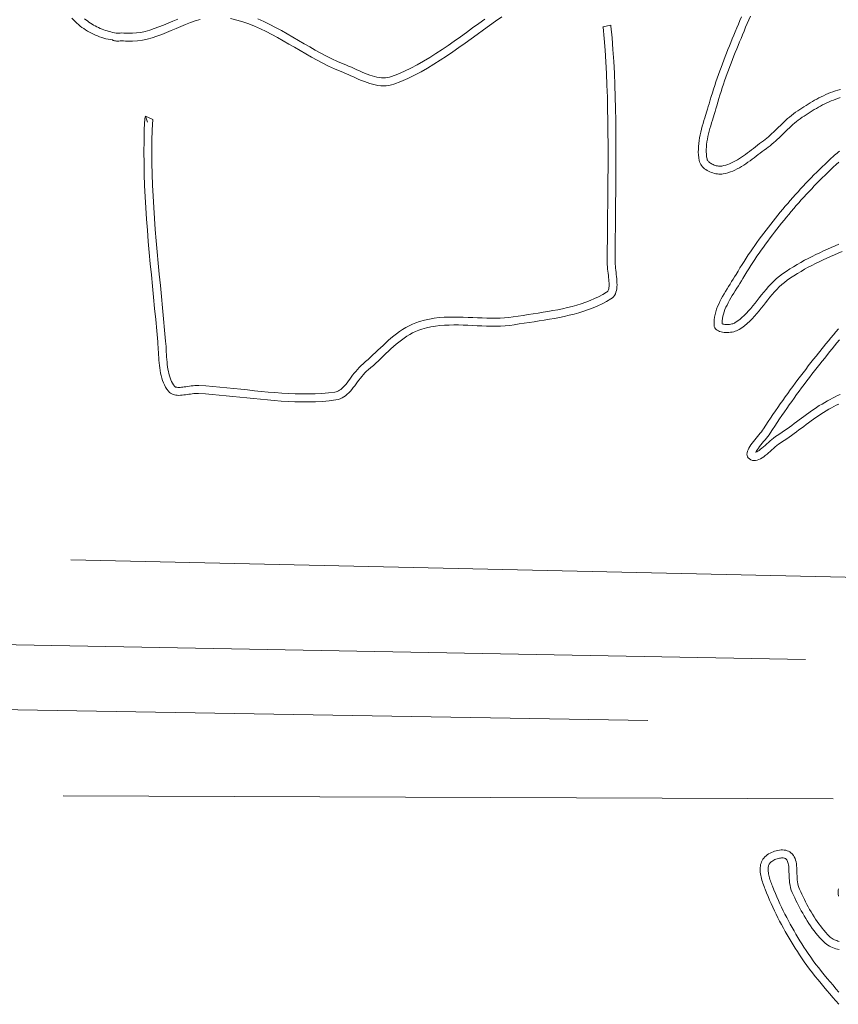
# Model space of a CAD drawing. Header units: inches. Extents: x -12 to 23, y -13.2 to 21.7.
# Tile 14 of 75: x -1.2 to 2.1, y 2.4 to 6.3. Entities that reach past the tile are written whole.
import ezdxf

# ---------------------------------------------------------------- set-up
doc = ezdxf.new("R2010")
doc.units = ezdxf.units.IN
doc.header["$MEASUREMENT"] = 0
doc.layers.get('0').update_dxf_attribs({"lineweight": 0})

msp = doc.modelspace()

# ---------------------------------------------------------------- linework, layer by layer
at = {"color": 7, "linetype": 'Continuous', "lineweight": 0}
for p, q in [((-0.9596, 4.1687), (2.8433, 4.083)), ((-3.9179, 3.8838), (1.9308, 3.7761)), ((-3.9969, 3.6272), (1.3112, 3.5359)), ((2.0394, 3.2277), (-0.9908, 3.2393))]:
    msp.add_line(p, q, dxfattribs=at)
for points in [[(-0.9564, 6.3), (-0.9487, 6.2917), (-0.9427, 6.2856), (-0.9364, 6.2797), (-0.9299, 6.274), (-0.9232, 6.2685), (-0.9163, 6.2632), (-0.9092, 6.2581), (-0.9019, 6.2533), (-0.8944, 6.2487), (-0.8868, 6.2443), (-0.8791, 6.2401), (-0.8712, 6.2363), (-0.8632, 6.2326), (-0.8551, 6.2293), (-0.8469, 6.2262), (-0.8386, 6.2233), (-0.8303, 6.2208), (-0.8219, 6.2185), (-0.8135, 6.2166), (-0.8051, 6.2149), (-0.7966, 6.2136), (-0.7939, 6.212), (-0.7909, 6.2109), (-0.7877, 6.2102), (-0.7842, 6.2097), (-0.7803, 6.2095), (-0.776, 6.2095), (-0.7711, 6.2095), (-0.7656, 6.2096), (-0.7595, 6.2097), (-0.7527, 6.2097), (-0.7451, 6.2095), (-0.7366, 6.209), (-0.7171, 6.2086), (-0.6977, 6.21), (-0.6785, 6.2129), (-0.6594, 6.2171), (-0.6404, 6.2224), (-0.6214, 6.2287), (-0.6025, 6.2357), (-0.5836, 6.2432), (-0.5648, 6.2511), (-0.546, 6.2591), (-0.5272, 6.267), (-0.5084, 6.2746), (-0.4896, 6.2818), (-0.4707, 6.2883), (-0.4518, 6.2939)], [(-0.5391, 6.2959), (-0.5582, 6.2879), (-0.5769, 6.2799), (-0.5954, 6.2722), (-0.6137, 6.2649), (-0.6317, 6.2582), (-0.6495, 6.2523), (-0.667, 6.2474), (-0.6842, 6.2436), (-0.7012, 6.2411), (-0.7179, 6.2399), (-0.7354, 6.2402), (-0.7438, 6.2407), (-0.7522, 6.2409), (-0.7596, 6.241), (-0.7661, 6.2409), (-0.7716, 6.2408), (-0.7761, 6.2407), (-0.7794, 6.2408), (-0.7813, 6.2409), (-0.7884, 6.242), (-0.7956, 6.2434), (-0.8026, 6.245), (-0.8097, 6.2469), (-0.8167, 6.2489), (-0.8237, 6.2511), (-0.8306, 6.2536), (-0.8374, 6.2562), (-0.8442, 6.2591), (-0.8509, 6.2621), (-0.8575, 6.2653), (-0.864, 6.2687), (-0.8704, 6.2723), (-0.8767, 6.2761), (-0.8829, 6.28), (-0.8889, 6.2841), (-0.8948, 6.2883), (-0.9006, 6.2928), (-0.9062, 6.2973)], [(-0.3315, 6.2977), (-0.3073, 6.292), (-0.2834, 6.285), (-0.2599, 6.2769), (-0.2368, 6.2677), (-0.2139, 6.2576), (-0.1912, 6.2467), (-0.1687, 6.2351), (-0.1464, 6.223), (-0.1242, 6.2105), (-0.1021, 6.1977), (-0.08, 6.1847), (-0.0579, 6.1718), (-0.0358, 6.1589), (-0.0135, 6.1462), (0.0088, 6.1339), (0.0313, 6.1221), (0.0541, 6.1108), (0.077, 6.1003), (0.1003, 6.0907), (0.1105, 6.0865), (0.1208, 6.0821), (0.1312, 6.0775), (0.1416, 6.0728), (0.1522, 6.068), (0.1628, 6.0633), (0.1735, 6.0586), (0.1842, 6.0541), (0.195, 6.0499), (0.2058, 6.046), (0.2165, 6.0424), (0.2273, 6.0393), (0.238, 6.0368), (0.2487, 6.0348), (0.2594, 6.0336), (0.27, 6.033), (0.2806, 6.0333), (0.291, 6.0345), (0.3014, 6.0367), (0.3116, 6.0399), (0.339, 6.0507), (0.3658, 6.0625), (0.3921, 6.0752), (0.4181, 6.0888), (0.4436, 6.1032), (0.4688, 6.1182), (0.4937, 6.1339), (0.5184, 6.1501), (0.5428, 6.1667), (0.5671, 6.1837), (0.5912, 6.2009), (0.6153, 6.2183), (0.6393, 6.2357), (0.6634, 6.2531), (0.6875, 6.2705), (0.7117, 6.2877), (0.736, 6.3045)], [(0.6693, 6.2959), (0.6451, 6.2785), (0.621, 6.261), (0.597, 6.2436), (0.573, 6.2263), (0.5491, 6.2092), (0.5251, 6.1924), (0.501, 6.1761), (0.4768, 6.1602), (0.4525, 6.1449), (0.4279, 6.1302), (0.4031, 6.1163), (0.3781, 6.1031), (0.3527, 6.0908), (0.327, 6.0795), (0.3012, 6.0694), (0.2935, 6.067), (0.286, 6.0654), (0.2783, 6.0645), (0.2703, 6.0643), (0.262, 6.0647), (0.2534, 6.0657), (0.2445, 6.0674), (0.2352, 6.0696), (0.2257, 6.0723), (0.216, 6.0755), (0.2061, 6.0791), (0.196, 6.0831), (0.1858, 6.0874), (0.1755, 6.0919), (0.165, 6.0965), (0.1545, 6.1013), (0.1439, 6.1061), (0.1332, 6.1108), (0.1225, 6.1154), (0.1122, 6.1196), (0.0895, 6.129), (0.0675, 6.139), (0.0455, 6.1499), (0.0236, 6.1614), (0.0017, 6.1735), (-0.0202, 6.186), (-0.0421, 6.1987), (-0.0642, 6.2117), (-0.0864, 6.2247), (-0.1087, 6.2376), (-0.1313, 6.2503), (-0.1541, 6.2627), (-0.1773, 6.2746), (-0.2008, 6.2859), (-0.2247, 6.2965)], [(1.6794, 6.3052), (1.6731, 6.2904), (1.6668, 6.2755), (1.6606, 6.2607), (1.6544, 6.2458), (1.6486, 6.2319), (1.6428, 6.218), (1.6371, 6.2041), (1.6315, 6.1901), (1.6258, 6.1761), (1.6203, 6.1621), (1.6148, 6.1481), (1.6093, 6.1341), (1.604, 6.12), (1.5987, 6.1059), (1.5935, 6.0917), (1.5884, 6.0776), (1.5834, 6.0634), (1.5785, 6.0491), (1.5737, 6.0349), (1.5691, 6.0206), (1.5645, 6.0062), (1.5601, 5.9918), (1.5559, 5.9774), (1.5518, 5.9629), (1.5486, 5.9519), (1.5453, 5.9409), (1.5419, 5.9298), (1.535, 5.9076), (1.5316, 5.8964), (1.5283, 5.8852), (1.525, 5.8739), (1.522, 5.8627), (1.5192, 5.8514), (1.5166, 5.8401), (1.5143, 5.8288), (1.5125, 5.8175), (1.511, 5.8063), (1.5099, 5.795), (1.5094, 5.7837), (1.5093, 5.7725), (1.5099, 5.7612), (1.5111, 5.7501), (1.513, 5.7389), (1.5144, 5.7337), (1.5164, 5.7287), (1.519, 5.7239), (1.5221, 5.7194), (1.5257, 5.715), (1.5298, 5.7109), (1.5342, 5.7071), (1.539, 5.7036), (1.5441, 5.7003), (1.5495, 5.6973), (1.555, 5.6946), (1.5608, 5.6923), (1.5666, 5.6903), (1.5726, 5.6886), (1.5785, 5.6873), (1.5845, 5.6864), (1.5903, 5.6859), (1.5961, 5.6858), (1.6017, 5.6861), (1.6071, 5.6868), (1.6167, 5.6888), (1.6261, 5.6914), (1.6354, 5.6944), (1.6445, 5.698), (1.6534, 5.7019), (1.6622, 5.7062), (1.6709, 5.7109), (1.6795, 5.7158), (1.6879, 5.7211), (1.6963, 5.7266), (1.7046, 5.7323), (1.7128, 5.7381), (1.721, 5.7441), (1.729, 5.7501), (1.7371, 5.7562), (1.7451, 5.7624), (1.7531, 5.7685), (1.7611, 5.7745), (1.7691, 5.7805), (1.7771, 5.7863), (1.7846, 5.7918), (1.792, 5.7976), (1.7992, 5.8035), (1.8063, 5.8097), (1.8132, 5.8159), (1.8201, 5.8223), (1.8269, 5.8287), (1.8337, 5.8353), (1.8405, 5.8418), (1.8472, 5.8484), (1.8539, 5.8549), (1.8607, 5.8614), (1.8675, 5.8679), (1.8744, 5.8743), (1.8813, 5.8805), (1.8884, 5.8866), (1.8956, 5.8926), (1.9029, 5.8983), (1.9105, 5.9039), (1.9181, 5.9092), (1.9259, 5.9144), (1.9338, 5.9195), (1.9417, 5.9246), (1.9496, 5.9296), (1.9576, 5.9345), (1.9657, 5.9394), (1.9738, 5.9442), (1.982, 5.9488), (1.9903, 5.9534), (1.9986, 5.9578), (2.0069, 5.962), (2.0154, 5.9661), (2.0239, 5.97), (2.0325, 5.9738), (2.0411, 5.9773), (2.0499, 5.9806), (2.0586, 5.9837), (2.0675, 5.9866)], [(2.0682, 6.0193), (2.0584, 6.0165), (2.0487, 6.0133), (2.0391, 6.01), (2.0297, 6.0064), (2.0203, 6.0026), (2.0111, 5.9986), (2.002, 5.9944), (1.9931, 5.99), (1.9842, 5.9855), (1.9754, 5.9809), (1.9667, 5.9761), (1.9582, 5.9712), (1.9497, 5.9663), (1.9413, 5.9612), (1.9331, 5.9561), (1.9249, 5.9509), (1.9168, 5.9457), (1.9088, 5.9405), (1.9006, 5.9351), (1.8923, 5.9293), (1.884, 5.9232), (1.876, 5.9169), (1.8682, 5.9105), (1.8607, 5.904), (1.8533, 5.8974), (1.8461, 5.8907), (1.8391, 5.884), (1.8322, 5.8774), (1.8254, 5.8708), (1.8186, 5.8642), (1.812, 5.8577), (1.8054, 5.8513), (1.7988, 5.8451), (1.7922, 5.839), (1.7856, 5.8331), (1.779, 5.8274), (1.7724, 5.8219), (1.7657, 5.8167), (1.7586, 5.8115), (1.7506, 5.8056), (1.7424, 5.7995), (1.7342, 5.7934), (1.7262, 5.7872), (1.7182, 5.7811), (1.7102, 5.7751), (1.7024, 5.7692), (1.6945, 5.7634), (1.6867, 5.7579), (1.6789, 5.7525), (1.6711, 5.7474), (1.6634, 5.7426), (1.6557, 5.7381), (1.648, 5.734), (1.6403, 5.7302), (1.6326, 5.7269), (1.6249, 5.7239), (1.6172, 5.7213), (1.6094, 5.7192), (1.6018, 5.7176), (1.5988, 5.7172), (1.5956, 5.7171), (1.592, 5.7171), (1.5882, 5.7175), (1.5842, 5.7181), (1.5801, 5.719), (1.5759, 5.7202), (1.5718, 5.7216), (1.5677, 5.7232), (1.5638, 5.7251), (1.5602, 5.7271), (1.5568, 5.7293), (1.5538, 5.7315), (1.5511, 5.7338), (1.5489, 5.7361), (1.5471, 5.7382), (1.5457, 5.7402), (1.5447, 5.742), (1.5441, 5.7436), (1.5436, 5.7455), (1.5421, 5.7543), (1.5411, 5.7637), (1.5406, 5.7733), (1.5406, 5.7829), (1.5411, 5.7928), (1.542, 5.8028), (1.5434, 5.8129), (1.5451, 5.8232), (1.5472, 5.8336), (1.5496, 5.8441), (1.5522, 5.8548), (1.5551, 5.8655), (1.5582, 5.8764), (1.5615, 5.8873), (1.5649, 5.8984), (1.5718, 5.9206), (1.5752, 5.9319), (1.5786, 5.9432), (1.5818, 5.9543), (1.5859, 5.9687), (1.5901, 5.9828), (1.5944, 5.9969), (1.5988, 6.011), (1.6034, 6.0251), (1.6081, 6.0391), (1.6129, 6.0531), (1.6179, 6.0671), (1.6229, 6.0811), (1.628, 6.095), (1.6332, 6.109), (1.6385, 6.1229), (1.6439, 6.1368), (1.6494, 6.1507), (1.6549, 6.1646), (1.6604, 6.1784), (1.6661, 6.1923), (1.6717, 6.2061), (1.6775, 6.22), (1.6832, 6.2338), (1.6894, 6.2486), (1.6956, 6.2634), (1.7018, 6.2782), (1.7081, 6.2929), (1.7144, 6.3076)], [(-0.6585, 5.8906), (-0.6661, 5.9139), (-0.6378, 5.9004), (-0.6396, 5.8596), (-0.6408, 5.8162), (-0.6412, 5.7727), (-0.6409, 5.7292), (-0.64, 5.6857), (-0.6385, 5.6421), (-0.6365, 5.5984), (-0.634, 5.5548), (-0.6311, 5.5111), (-0.6278, 5.4673), (-0.6243, 5.4235), (-0.6204, 5.3797), (-0.6164, 5.3359), (-0.6122, 5.292), (-0.6079, 5.2481), (-0.6036, 5.2042), (-0.5993, 5.1603), (-0.5951, 5.1163), (-0.591, 5.0723), (-0.5871, 5.0282), (-0.5863, 5.0179), (-0.5856, 5.0074), (-0.585, 4.9971), (-0.5844, 4.9867), (-0.5838, 4.9765), (-0.5832, 4.9664), (-0.5824, 4.9563), (-0.5816, 4.9465), (-0.5806, 4.9368), (-0.5794, 4.9274), (-0.578, 4.9182), (-0.5764, 4.9093), (-0.5744, 4.9007), (-0.5722, 4.8925), (-0.5696, 4.8846), (-0.5667, 4.877), (-0.5635, 4.8699), (-0.5599, 4.8631), (-0.5559, 4.8567), (-0.5518, 4.851), (-0.5506, 4.8498), (-0.5499, 4.8492), (-0.549, 4.8487), (-0.5476, 4.8481), (-0.5456, 4.8475), (-0.5429, 4.847), (-0.5394, 4.8467), (-0.5352, 4.8466), (-0.5305, 4.8468), (-0.5252, 4.8472), (-0.5196, 4.8478), (-0.5135, 4.8486), (-0.5071, 4.8495), (-0.5005, 4.8505), (-0.4936, 4.8515), (-0.4865, 4.8524), (-0.4792, 4.8532), (-0.4716, 4.8538), (-0.4639, 4.8541), (-0.4564, 4.8539), (-0.4285, 4.8523), (-0.401, 4.8502), (-0.3735, 4.8478), (-0.3462, 4.8452), (-0.3189, 4.8424), (-0.2917, 4.8395), (-0.2645, 4.8366), (-0.2375, 4.8337), (-0.2106, 4.8309), (-0.1837, 4.8283), (-0.1569, 4.826), (-0.1303, 4.824), (-0.1037, 4.8224), (-0.0772, 4.8213), (-0.0509, 4.8208), (-0.0247, 4.8208), (0.0014, 4.8215), (0.0274, 4.8229), (0.0533, 4.8252), (0.0784, 4.8282), (0.0838, 4.8293), (0.0883, 4.8308), (0.0928, 4.8328), (0.0973, 4.8355), (0.102, 4.8388), (0.1068, 4.8428), (0.1117, 4.8475), (0.1167, 4.8528), (0.1218, 4.8587), (0.127, 4.8651), (0.1323, 4.872), (0.1378, 4.8792), (0.1433, 4.8866), (0.149, 4.8943), (0.155, 4.902), (0.1612, 4.9098), (0.1678, 4.9176), (0.1748, 4.9253), (0.1823, 4.9327), (0.1897, 4.9393), (0.1999, 4.9479), (0.2095, 4.9564), (0.2191, 4.9652), (0.2288, 4.9742), (0.2385, 4.9835), (0.2484, 4.9929), (0.2583, 5.0023), (0.2684, 5.0118), (0.2786, 5.0213), (0.289, 5.0307), (0.2997, 5.04), (0.3107, 5.0491), (0.3219, 5.0578), (0.3335, 5.0663), (0.3455, 5.0744), (0.3579, 5.082), (0.3708, 5.0891), (0.3841, 5.0955), (0.3979, 5.1012), (0.4123, 5.1062), (0.4315, 5.1115), (0.4508, 5.1157), (0.47, 5.1188), (0.4893, 5.1211), (0.5085, 5.1226), (0.5276, 5.1234), (0.5466, 5.1236), (0.5656, 5.1235), (0.5844, 5.123), (0.6031, 5.1222), (0.6217, 5.1214), (0.6401, 5.1205), (0.6583, 5.1198), (0.6764, 5.1191), (0.6943, 5.1188), (0.7119, 5.1188), (0.7293, 5.1193), (0.7465, 5.1202), (0.7634, 5.1218), (0.7805, 5.1241), (0.7998, 5.1271), (0.8195, 5.1301), (0.8392, 5.133), (0.8589, 5.136), (0.8786, 5.1389), (0.8982, 5.142), (0.9177, 5.1453), (0.937, 5.1487), (0.9562, 5.1524), (0.9752, 5.1563), (0.994, 5.1606), (1.0125, 5.1653), (1.0308, 5.1704), (1.0488, 5.1759), (1.0664, 5.182), (1.0837, 5.1886), (1.1006, 5.1958), (1.1171, 5.2036), (1.1333, 5.212), (1.1483, 5.2208), (1.1507, 5.2226), (1.1521, 5.224), (1.1533, 5.2256), (1.1545, 5.2278), (1.1556, 5.2307), (1.1566, 5.2344), (1.1574, 5.239), (1.1579, 5.2443), (1.1581, 5.2503), (1.158, 5.2569), (1.1576, 5.264), (1.157, 5.2714), (1.1562, 5.2792), (1.1553, 5.2872), (1.1544, 5.2955), (1.1534, 5.3039), (1.1525, 5.3124), (1.1517, 5.321), (1.1512, 5.3296), (1.151, 5.338), (1.1511, 5.385), (1.1514, 5.4316), (1.1518, 5.4782), (1.1522, 5.5248), (1.1527, 5.5713), (1.1532, 5.6179), (1.1536, 5.6644), (1.1539, 5.7109), (1.1541, 5.7573), (1.154, 5.8037), (1.1538, 5.8501), (1.1533, 5.8964), (1.1525, 5.9427), (1.1513, 5.9889), (1.1497, 6.0351), (1.1477, 6.0812), (1.1451, 6.1273), (1.1421, 6.1733), (1.1385, 6.2192), (1.1344, 6.2634), (1.1341, 6.2651), (1.1646, 6.2718), (1.1654, 6.2682), (1.1696, 6.2219), (1.1733, 6.1755), (1.1763, 6.1292), (1.1789, 6.0828), (1.1809, 6.0363), (1.1825, 5.9899), (1.1837, 5.9434), (1.1845, 5.8969), (1.185, 5.8504), (1.1853, 5.8038), (1.1853, 5.7573), (1.1851, 5.7107), (1.1848, 5.6641), (1.1844, 5.6176), (1.1839, 5.571), (1.1835, 5.5245), (1.183, 5.4779), (1.1826, 5.4314), (1.1824, 5.3848), (1.1823, 5.3383), (1.1825, 5.3309), (1.1829, 5.3233), (1.1836, 5.3154), (1.1845, 5.3073), (1.1854, 5.2991), (1.1864, 5.2908), (1.1873, 5.2825), (1.1882, 5.2742), (1.1888, 5.266), (1.1892, 5.2579), (1.1893, 5.25), (1.1891, 5.2423), (1.1883, 5.2348), (1.1871, 5.2277), (1.1853, 5.221), (1.1829, 5.2147), (1.1797, 5.2088), (1.1758, 5.2035), (1.1711, 5.1988), (1.1654, 5.1946), (1.1484, 5.1847), (1.1311, 5.1756), (1.1134, 5.1673), (1.0954, 5.1596), (1.077, 5.1526), (1.0585, 5.1462), (1.0396, 5.1404), (1.0206, 5.1351), (1.0013, 5.1302), (0.9819, 5.1258), (0.9624, 5.1217), (0.9427, 5.118), (0.923, 5.1145), (0.9032, 5.1112), (0.8834, 5.1081), (0.8636, 5.105), (0.8438, 5.1021), (0.8241, 5.0992), (0.8045, 5.0962), (0.785, 5.0932), (0.767, 5.0908), (0.7488, 5.0891), (0.7306, 5.088), (0.7123, 5.0876), (0.694, 5.0875), (0.6756, 5.0879), (0.6571, 5.0885), (0.6387, 5.0893), (0.6202, 5.0902), (0.6018, 5.091), (0.5834, 5.0917), (0.565, 5.0922), (0.5467, 5.0924), (0.5285, 5.0921), (0.5103, 5.0914), (0.4923, 5.09), (0.4744, 5.0879), (0.4566, 5.0849), (0.439, 5.0811), (0.4215, 5.0763), (0.409, 5.072), (0.3969, 5.067), (0.3851, 5.0613), (0.3736, 5.055), (0.3624, 5.0481), (0.3515, 5.0407), (0.3408, 5.0329), (0.3303, 5.0247), (0.3199, 5.0161), (0.3097, 5.0073), (0.2997, 4.9983), (0.2897, 4.989), (0.2798, 4.9797), (0.2699, 4.9703), (0.2601, 4.9609), (0.2503, 4.9515), (0.2404, 4.9422), (0.2304, 4.9332), (0.2204, 4.9243), (0.2102, 4.9157), (0.2036, 4.9099), (0.1973, 4.9036), (0.1913, 4.897), (0.1854, 4.89), (0.1796, 4.8828), (0.1739, 4.8754), (0.1684, 4.8679), (0.1628, 4.8604), (0.1572, 4.853), (0.1515, 4.8457), (0.1458, 4.8386), (0.1399, 4.8318), (0.1339, 4.8254), (0.1276, 4.8195), (0.1211, 4.814), (0.1143, 4.8092), (0.1071, 4.805), (0.0996, 4.8016), (0.0917, 4.799), (0.0834, 4.7973), (0.0565, 4.7941), (0.0297, 4.7918), (0.0027, 4.7903), (-0.0242, 4.7895), (-0.0512, 4.7895), (-0.0782, 4.7901), (-0.1053, 4.7912), (-0.1324, 4.7928), (-0.1595, 4.7949), (-0.1866, 4.7972), (-0.2137, 4.7998), (-0.2408, 4.8026), (-0.2679, 4.8055), (-0.295, 4.8084), (-0.3222, 4.8113), (-0.3493, 4.8141), (-0.3764, 4.8167), (-0.4035, 4.8191), (-0.4306, 4.8211), (-0.4576, 4.8227), (-0.4636, 4.8228), (-0.4699, 4.8226), (-0.4762, 4.8221), (-0.4827, 4.8214), (-0.4893, 4.8205), (-0.4959, 4.8196), (-0.5026, 4.8186), (-0.5093, 4.8176), (-0.5159, 4.8168), (-0.5224, 4.8161), (-0.5288, 4.8156), (-0.5351, 4.8154), (-0.5412, 4.8155), (-0.547, 4.816), (-0.5527, 4.817), (-0.558, 4.8186), (-0.563, 4.8207), (-0.5677, 4.8234), (-0.5721, 4.8269), (-0.576, 4.8312), (-0.5818, 4.8391), (-0.587, 4.8474), (-0.5916, 4.8561), (-0.5956, 4.865), (-0.5991, 4.8742), (-0.6022, 4.8836), (-0.6048, 4.8932), (-0.607, 4.903), (-0.6088, 4.913), (-0.6104, 4.9231), (-0.6117, 4.9333), (-0.6127, 4.9436), (-0.6136, 4.9539), (-0.6143, 4.9643), (-0.615, 4.9746), (-0.6156, 4.985), (-0.6161, 4.9953), (-0.6168, 5.0055), (-0.6174, 5.0156), (-0.6182, 5.0256), (-0.6221, 5.0694), (-0.6262, 5.1133), (-0.6304, 5.1572), (-0.6347, 5.2012), (-0.639, 5.2451), (-0.6433, 5.289), (-0.6475, 5.333), (-0.6515, 5.3769), (-0.6554, 5.4209), (-0.659, 5.4649), (-0.6623, 5.5089), (-0.6652, 5.5528), (-0.6677, 5.5968), (-0.6697, 5.6408), (-0.6712, 5.6848), (-0.6721, 5.7288), (-0.6724, 5.7728), (-0.672, 5.8167), (-0.6709, 5.8607), (-0.6689, 5.9047), (-0.668, 5.9102), (-0.6661, 5.9139)], [(2.0647, 5.7766), (2.0599, 5.7726), (2.0551, 5.7686), (2.0505, 5.7645), (2.0458, 5.7604), (2.0413, 5.7563), (2.0301, 5.746), (2.019, 5.7356), (2.0079, 5.7252), (1.997, 5.7146), (1.9861, 5.704), (1.9752, 5.6933), (1.9645, 5.6825), (1.9538, 5.6717), (1.9432, 5.6607), (1.9327, 5.6497), (1.9223, 5.6387), (1.9119, 5.6275), (1.9017, 5.6163), (1.8915, 5.605), (1.8813, 5.5936), (1.8713, 5.5822), (1.8613, 5.5707), (1.8515, 5.5592), (1.8417, 5.5475), (1.832, 5.5358), (1.8224, 5.5242), (1.813, 5.5126), (1.8036, 5.5008), (1.7943, 5.489), (1.785, 5.4772), (1.7759, 5.4653), (1.7668, 5.4533), (1.7578, 5.4413), (1.7488, 5.4292), (1.74, 5.417), (1.7313, 5.4047), (1.7227, 5.3924), (1.7142, 5.38), (1.7058, 5.3676), (1.6975, 5.3551), (1.6893, 5.3425), (1.6813, 5.3298), (1.6733, 5.317), (1.6656, 5.3042), (1.6579, 5.2913), (1.6523, 5.2818), (1.6464, 5.2723), (1.6405, 5.2628), (1.6344, 5.2532), (1.6283, 5.2436), (1.6223, 5.2339), (1.6163, 5.2242), (1.6105, 5.2144), (1.6048, 5.2045), (1.5994, 5.1946), (1.5943, 5.1846), (1.5896, 5.1745), (1.5853, 5.1643), (1.5814, 5.154), (1.5781, 5.1437), (1.5754, 5.1333), (1.5733, 5.1227), (1.5719, 5.1121), (1.5713, 5.1013), (1.5714, 5.0905), (1.5722, 5.0857), (1.5739, 5.0815), (1.5764, 5.0777), (1.5796, 5.0744), (1.5836, 5.0715), (1.5881, 5.069), (1.5932, 5.067), (1.5986, 5.0653), (1.6045, 5.0641), (1.6106, 5.0633), (1.6169, 5.0628), (1.6234, 5.0627), (1.6299, 5.063), (1.6363, 5.0636), (1.6426, 5.0645), (1.6487, 5.0658), (1.6546, 5.0674), (1.6601, 5.0693), (1.6651, 5.0715), (1.6696, 5.074), (1.6809, 5.0814), (1.6916, 5.0895), (1.7019, 5.0982), (1.7117, 5.1074), (1.7212, 5.117), (1.7304, 5.127), (1.7394, 5.1372), (1.7482, 5.1477), (1.7568, 5.1584), (1.7654, 5.1692), (1.7739, 5.18), (1.7825, 5.1908), (1.7912, 5.2015), (1.8, 5.212), (1.809, 5.2223), (1.8182, 5.2323), (1.8278, 5.2419), (1.8377, 5.2511), (1.848, 5.2598), (1.8588, 5.268), (1.8722, 5.2772), (1.8858, 5.2862), (1.8996, 5.2948), (1.9136, 5.3031), (1.9277, 5.3112), (1.942, 5.3191), (1.9564, 5.3267), (1.9709, 5.3341), (1.9855, 5.3413), (2.0003, 5.3484), (2.0151, 5.3553), (2.03, 5.3621), (2.0449, 5.3688), (2.0599, 5.3754), (2.0749, 5.3819)], [(2.0626, 5.4106), (2.0474, 5.404), (2.0323, 5.3974), (2.0171, 5.3906), (2.002, 5.3837), (1.9869, 5.3767), (1.9719, 5.3694), (1.9569, 5.362), (1.942, 5.3544), (1.9271, 5.3466), (1.9124, 5.3385), (1.8978, 5.3301), (1.8833, 5.3214), (1.8689, 5.3125), (1.8548, 5.3031), (1.8405, 5.2933), (1.8285, 5.2843), (1.817, 5.2746), (1.806, 5.2644), (1.7956, 5.2539), (1.7857, 5.2432), (1.7762, 5.2323), (1.767, 5.2214), (1.7581, 5.2104), (1.7494, 5.1994), (1.7409, 5.1886), (1.7324, 5.178), (1.724, 5.1676), (1.7156, 5.1575), (1.7072, 5.1478), (1.6986, 5.1386), (1.69, 5.1298), (1.6811, 5.1216), (1.6721, 5.114), (1.6628, 5.107), (1.6534, 5.1008), (1.6513, 5.0996), (1.6487, 5.0984), (1.6453, 5.0973), (1.6414, 5.0962), (1.6371, 5.0953), (1.6325, 5.0946), (1.6277, 5.0942), (1.623, 5.094), (1.6183, 5.094), (1.6139, 5.0944), (1.6098, 5.0949), (1.6063, 5.0956), (1.6035, 5.0965), (1.6026, 5.0968), (1.6025, 5.1006), (1.603, 5.1091), (1.6042, 5.1176), (1.6059, 5.1263), (1.6081, 5.135), (1.611, 5.1438), (1.6143, 5.1527), (1.6181, 5.1617), (1.6224, 5.1708), (1.6271, 5.18), (1.6321, 5.1893), (1.6374, 5.1986), (1.643, 5.208), (1.6488, 5.2174), (1.6548, 5.227), (1.6608, 5.2365), (1.6669, 5.2461), (1.673, 5.2559), (1.679, 5.2656), (1.6848, 5.2753), (1.6924, 5.2881), (1.7, 5.3007), (1.7077, 5.3132), (1.7156, 5.3256), (1.7236, 5.3379), (1.7317, 5.3502), (1.74, 5.3625), (1.7484, 5.3746), (1.7568, 5.3867), (1.7654, 5.3988), (1.7741, 5.4107), (1.7828, 5.4226), (1.7917, 5.4345), (1.8007, 5.4463), (1.8097, 5.458), (1.8188, 5.4697), (1.828, 5.4814), (1.8373, 5.4929), (1.8467, 5.5045), (1.8561, 5.5159), (1.8656, 5.5275), (1.8753, 5.5389), (1.885, 5.5503), (1.8949, 5.5617), (1.9047, 5.5729), (1.9147, 5.5841), (1.9248, 5.5953), (1.9349, 5.6063), (1.9451, 5.6173), (1.9554, 5.6282), (1.9658, 5.6391), (1.9762, 5.6498), (1.9867, 5.6605), (1.9973, 5.6712), (2.008, 5.6817), (2.0187, 5.6922), (2.0295, 5.7026), (2.0404, 5.7129), (2.0513, 5.7231), (2.0623, 5.7332)], [(2.0606, 5.0777), (2.0506, 5.0659), (2.0407, 5.054), (2.0308, 5.042), (2.0211, 5.0299), (2.0114, 5.0178), (2.0017, 5.0057), (1.9825, 4.9815), (1.9728, 4.9694), (1.9632, 4.9573), (1.9526, 4.9442), (1.9422, 4.9309), (1.9318, 4.9177), (1.9215, 4.9043), (1.9112, 4.8909), (1.901, 4.8775), (1.8909, 4.8639), (1.8809, 4.8504), (1.871, 4.8368), (1.8611, 4.8231), (1.8513, 4.8094), (1.8415, 4.7956), (1.8318, 4.7818), (1.8222, 4.7679), (1.8127, 4.754), (1.8032, 4.74), (1.7939, 4.726), (1.7845, 4.7119), (1.7753, 4.6978), (1.7661, 4.6836), (1.7623, 4.678), (1.7579, 4.6721), (1.753, 4.666), (1.7479, 4.6597), (1.7425, 4.6533), (1.737, 4.6468), (1.7315, 4.6402), (1.7262, 4.6336), (1.721, 4.627), (1.7162, 4.6204), (1.7118, 4.6139), (1.708, 4.6076), (1.7049, 4.6013), (1.7025, 4.5953), (1.7009, 4.5895), (1.7004, 4.584), (1.701, 4.5788), (1.7028, 4.5739), (1.7059, 4.5694), (1.7104, 4.5653), (1.7162, 4.5618), (1.7222, 4.5596), (1.7283, 4.5587), (1.7344, 4.5589), (1.7407, 4.5602), (1.7471, 4.5624), (1.7535, 4.5654), (1.76, 4.5691), (1.7665, 4.5735), (1.773, 4.5784), (1.7796, 4.5836), (1.7861, 4.5892), (1.7927, 4.5949), (1.7992, 4.6007), (1.8057, 4.6065), (1.8121, 4.6122), (1.8185, 4.6176), (1.8248, 4.6227), (1.831, 4.6274), (1.8372, 4.6315), (1.8472, 4.6378), (1.8571, 4.6444), (1.8669, 4.6511), (1.8766, 4.658), (1.8862, 4.665), (1.8958, 4.672), (1.9054, 4.6791), (1.9149, 4.6863), (1.9244, 4.6934), (1.9339, 4.7006), (1.9435, 4.7077), (1.953, 4.7148), (1.9627, 4.7217), (1.9724, 4.7286), (1.9821, 4.7353), (1.992, 4.7419), (2.002, 4.7483), (2.0121, 4.7544), (2.0224, 4.7604), (2.0328, 4.766), (2.0425, 4.7711), (2.0522, 4.7762), (2.062, 4.7813)], [(2.0679, 4.8192), (2.0577, 4.8142), (2.0477, 4.8091), (2.0378, 4.8039), (2.0279, 4.7988), (2.018, 4.7936), (2.0071, 4.7876), (1.9962, 4.7813), (1.9855, 4.7748), (1.975, 4.7681), (1.9646, 4.7612), (1.9545, 4.7542), (1.9445, 4.7471), (1.9346, 4.74), (1.9249, 4.7328), (1.9152, 4.7256), (1.9056, 4.7184), (1.8961, 4.7113), (1.8866, 4.7041), (1.8772, 4.6971), (1.8678, 4.6902), (1.8584, 4.6834), (1.849, 4.6768), (1.8396, 4.6703), (1.8302, 4.6641), (1.8201, 4.6576), (1.813, 4.6529), (1.8057, 4.6474), (1.7986, 4.6417), (1.7917, 4.6358), (1.785, 4.6299), (1.7784, 4.6241), (1.772, 4.6183), (1.7657, 4.6128), (1.7597, 4.6077), (1.7539, 4.6031), (1.7485, 4.599), (1.7434, 4.5957), (1.739, 4.5931), (1.7353, 4.5914), (1.7348, 4.5912), (1.7354, 4.5924), (1.7382, 4.5971), (1.7418, 4.6024), (1.746, 4.6081), (1.7506, 4.6142), (1.7557, 4.6204), (1.761, 4.6268), (1.7664, 4.6332), (1.7719, 4.6398), (1.7774, 4.6464), (1.7826, 4.6531), (1.7877, 4.6598), (1.7921, 4.6663), (1.8015, 4.6807), (1.8106, 4.6947), (1.8199, 4.7086), (1.8292, 4.7225), (1.8385, 4.7364), (1.848, 4.7502), (1.8575, 4.7639), (1.8671, 4.7776), (1.8767, 4.7912), (1.8864, 4.8048), (1.8962, 4.8184), (1.9061, 4.8319), (1.916, 4.8453), (1.926, 4.8587), (1.9361, 4.872), (1.9462, 4.8853), (1.9565, 4.8985), (1.9667, 4.9116), (1.9771, 4.9247), (1.9876, 4.9378), (1.9972, 4.9499), (2.0069, 4.962), (2.0262, 4.9863), (2.0358, 4.9983), (2.0454, 5.0103), (2.055, 5.0223), (2.0647, 5.0341)], [(2.0639, 2.6669), (2.059, 2.6683), (2.0541, 2.6699), (2.0493, 2.6717), (2.0447, 2.6738), (2.0402, 2.6761), (2.036, 2.6785), (2.0322, 2.681), (2.0288, 2.6836), (2.0258, 2.6863), (2.0182, 2.6942), (2.0107, 2.7023), (2.0035, 2.7106), (1.9965, 2.7192), (1.9897, 2.7279), (1.9832, 2.7367), (1.9768, 2.7458), (1.9706, 2.755), (1.9646, 2.7643), (1.9587, 2.7737), (1.953, 2.7833), (1.9475, 2.7929), (1.9421, 2.8027), (1.9368, 2.8125), (1.9317, 2.8223), (1.9266, 2.8323), (1.9217, 2.8422), (1.9169, 2.8522), (1.9121, 2.8622), (1.9075, 2.8722), (1.9047, 2.8791), (1.9025, 2.8863), (1.9009, 2.8937), (1.8997, 2.9013), (1.8988, 2.9091), (1.8983, 2.9171), (1.8979, 2.9251), (1.8976, 2.9331), (1.8974, 2.9411), (1.8971, 2.9491), (1.8967, 2.957), (1.896, 2.9647), (1.8951, 2.9722), (1.8938, 2.9795), (1.8921, 2.9866), (1.8898, 2.9933), (1.8869, 2.9996), (1.8833, 3.0055), (1.8789, 3.011), (1.8737, 3.0159), (1.8691, 3.0192), (1.8641, 3.0219), (1.8588, 3.0239), (1.8532, 3.0254), (1.8473, 3.0264), (1.8412, 3.0268), (1.835, 3.0267), (1.8287, 3.0262), (1.8223, 3.0252), (1.816, 3.0237), (1.8097, 3.0219), (1.8035, 3.0197), (1.7974, 3.0171), (1.7916, 3.0141), (1.786, 3.0109), (1.7807, 3.0073), (1.7758, 3.0035), (1.7713, 2.9994), (1.7673, 2.9951), (1.7638, 2.9906), (1.7607, 2.9856), (1.7581, 2.9804), (1.7561, 2.975), (1.7545, 2.9694), (1.7535, 2.9636), (1.7528, 2.9577), (1.7526, 2.9517), (1.7528, 2.9456), (1.7532, 2.9394), (1.754, 2.9331), (1.7551, 2.9268), (1.7565, 2.9205), (1.758, 2.9142), (1.7597, 2.9079), (1.7616, 2.9017), (1.7636, 2.8956), (1.7657, 2.8895), (1.7679, 2.8836), (1.7701, 2.8778), (1.7722, 2.8722), (1.7779, 2.858), (1.7838, 2.8438), (1.7898, 2.8297), (1.796, 2.8157), (1.8023, 2.8017), (1.8089, 2.7879), (1.8156, 2.774), (1.8224, 2.7603), (1.8294, 2.7466), (1.8366, 2.733), (1.8439, 2.7195), (1.8513, 2.7061), (1.8589, 2.6927), (1.8667, 2.6795), (1.8746, 2.6663), (1.8826, 2.6532), (1.8907, 2.6402), (1.899, 2.6273), (1.9074, 2.6145), (1.9159, 2.6017), (1.9262, 2.5869), (1.9367, 2.5723), (1.9474, 2.5579), (1.9584, 2.5436), (1.9695, 2.5294), (1.9809, 2.5154), (1.9923, 2.5015), (2.0039, 2.4877), (2.0156, 2.474), (2.0274, 2.4603), (2.0392, 2.4467), (2.0511, 2.4331), (2.0629, 2.4195)], [(2.0628, 2.4672), (2.0511, 2.4808), (2.0394, 2.4943), (2.0278, 2.5079), (2.0164, 2.5215), (2.0051, 2.5352), (1.994, 2.549), (1.983, 2.5628), (1.9724, 2.5767), (1.9619, 2.5907), (1.9517, 2.6049), (1.9418, 2.6193), (1.9335, 2.6317), (1.9252, 2.6443), (1.9171, 2.6569), (1.9092, 2.6697), (1.9013, 2.6825), (1.8936, 2.6954), (1.886, 2.7084), (1.8786, 2.7214), (1.8713, 2.7345), (1.8641, 2.7478), (1.8571, 2.761), (1.8503, 2.7744), (1.8436, 2.7878), (1.8371, 2.8013), (1.8307, 2.8149), (1.8245, 2.8285), (1.8184, 2.8422), (1.8126, 2.8559), (1.8069, 2.8698), (1.8013, 2.8837), (1.7992, 2.889), (1.7972, 2.8945), (1.7952, 2.9), (1.7932, 2.9056), (1.7914, 2.9111), (1.7898, 2.9166), (1.7883, 2.9221), (1.7869, 2.9274), (1.7858, 2.9327), (1.785, 2.9377), (1.7843, 2.9426), (1.784, 2.9472), (1.7839, 2.9515), (1.784, 2.9555), (1.7844, 2.9591), (1.785, 2.9624), (1.7858, 2.9653), (1.7868, 2.968), (1.788, 2.9703), (1.7894, 2.9726), (1.7911, 2.9747), (1.7933, 2.9771), (1.796, 2.9795), (1.7991, 2.982), (1.8027, 2.9844), (1.8065, 2.9866), (1.8106, 2.9887), (1.8149, 2.9906), (1.8194, 2.9922), (1.8238, 2.9935), (1.8282, 2.9945), (1.8325, 2.9951), (1.8366, 2.9955), (1.8403, 2.9955), (1.8437, 2.9953), (1.8466, 2.9948), (1.8491, 2.9942), (1.8511, 2.9934), (1.8526, 2.9926), (1.8537, 2.9918), (1.8559, 2.9898), (1.8576, 2.9875), (1.8592, 2.9849), (1.8607, 2.9817), (1.8621, 2.9777), (1.8632, 2.973), (1.8642, 2.9676), (1.8649, 2.9615), (1.8655, 2.9549), (1.8659, 2.9477), (1.8661, 2.9401), (1.8664, 2.9321), (1.8667, 2.9238), (1.8671, 2.9152), (1.8677, 2.9063), (1.8687, 2.8972), (1.8702, 2.8879), (1.8723, 2.8784), (1.8752, 2.8687), (1.8788, 2.8598), (1.8838, 2.8489), (1.8887, 2.8387), (1.8936, 2.8285), (1.8987, 2.8183), (1.9039, 2.8081), (1.9092, 2.7978), (1.9146, 2.7877), (1.9203, 2.7775), (1.9261, 2.7675), (1.932, 2.7575), (1.9382, 2.7476), (1.9445, 2.7377), (1.9511, 2.728), (1.9578, 2.7184), (1.9649, 2.709), (1.9721, 2.6996), (1.9796, 2.6905), (1.9874, 2.6815), (1.9954, 2.6727), (2.0041, 2.6638), (2.0088, 2.6595), (2.0141, 2.6555), (2.0196, 2.6518), (2.0254, 2.6485), (2.0313, 2.6456), (2.0374, 2.6429), (2.0436, 2.6405), (2.05, 2.6384), (2.0565, 2.6366), (2.0632, 2.6351)], [(2.0604, 2.8739), (2.0599, 2.8688), (2.0596, 2.8638), (2.0598, 2.8543), (2.0607, 2.8448)]]:
    msp.add_lwpolyline(points, dxfattribs=at)

doc.saveas('drawing.dxf')
